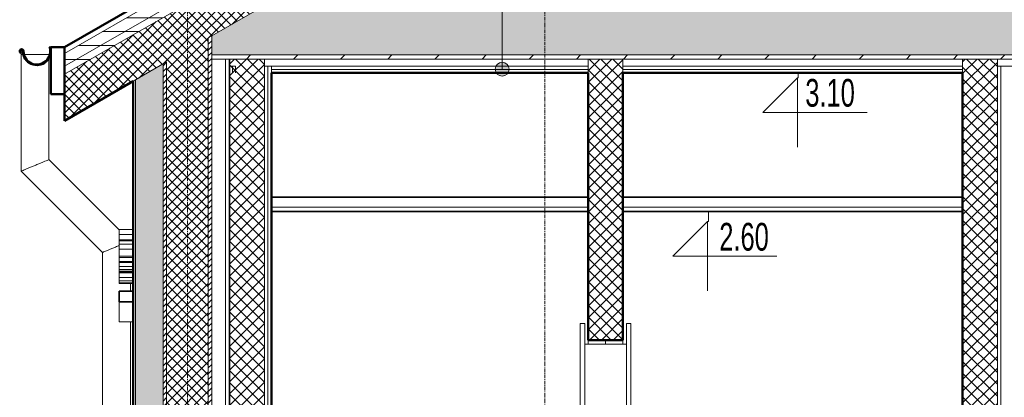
# Model space of a CAD drawing. Header units: millimetres. Extents: x -37728 to 44100, y 631619 to 691915.
# Tile 191 of 256: x -8235 to -4691, y 686958 to 688320. Entities that reach past the tile are written whole.
import ezdxf

# ---------------------------------------------------------------- set-up
doc = ezdxf.new("R2010")
doc.units = ezdxf.units.MM
doc.linetypes.add('Linia siatki', pattern=[2.2225, 1.27, -0.3175, 0.3175, -0.3175])
doc.layers.add('_XREF', color=7, linetype='Continuous')
for name, color, linetype, lineweight in [('A-ANNO-IDEN', 252, 'Continuous', 5), ('A-CLNG', 252, 'Continuous', 5), ('A-DOOR', 252, 'Continuous', 5), ('A-FLOR', 252, 'Continuous', 5), ('A-FLOR-MCUT', 252, 'Continuous', 5), ('A-FLOR-PATT', 252, 'Continuous', 5), ('A-GENM', 252, 'Continuous', 5), ('A-ROOF', 252, 'Continuous', 5), ('A-ROOF-MCUT', 252, 'Continuous', 50), ('A-ROOF-PATT', 252, 'Continuous', 5), ('A-WALL', 252, 'Continuous', 35), ('A-WALL-PATT', 252, 'Continuous', 35), ('G-ANNO-DIMS', 252, 'Continuous', 5), ('P-PIPE', 252, 'Continuous', 5), ('S-GRID', 252, 'Continuous', 5)]:
    doc.layers.add(name, color=color, linetype=linetype, lineweight=lineweight)
doc.styles.add('Arial Narrow_1', font='ARIALN.TTF', dxfattribs={"width": 0.8, "height": 10})
pattern_1 = [(0, (-605.9514, 3277.6592), (2.381, 1.375), [1.587, -3.175]), (120, (-605.9514, 3277.6592), (-2.381285, 1.3745065), [1.588, -3.175]), (60, (-605.9514, 3277.6592), (-0.000285, 2.7495065), [0, -3.175, 1.587, 0])]
pattern_2 = [(45, (-605.9514, 3277.6592), (-1.06066, 1.06066), [])]
pattern_3 = [(45, (-605.9514, 3277.6592), (-1.767767, 1.767767), []), (135, (-605.9514, 3277.6592), (-1.767767, -1.767767), [])]
pattern_4 = [(0, (-605.9514, 3277.659), (0, 5), [])]
pattern_5 = [(45, (-605.9514, 3277.6592), (-2.12132, 2.12132), []), (135, (-605.9514, 3277.6592), (-2.12132, -2.12132), [])]

# ---------------------------------------------------------------- blocks, each defined once
blk = doc.blocks.new('Drz Drzwi pełne x1 ___regulowane - Dd - W - łazienkowe - 87_6 x 203_7 _80 x 200_-9243152-Przekrój')
at = {"layer": 'A-DOOR', "color": 252}
for p, q in [((65669.01, 219.7), (65669.01, 10)), ((65670.61, 219.7), (65669.01, 219.7)), ((65670.61, 10), (65670.61, 219.7)), ((65685.61, 219.7), (65685.61, 10)), ((65687.21, 219.7), (65685.61, 219.7)), ((65687.21, 10), (65687.21, 219.7)), ((65685.61, 212.2), (65670.61, 212.2)), ((65669.01, 10), (65670.61, 10)), ((65685.61, 10), (65687.21, 10))]:
    blk.add_line(p, q, dxfattribs=at)
blk = doc.blocks.new('ARu Rura spustowa okrągła ___FK_04_0 - Na ziemię _φ10_-9230879-Przekrój')
at = {"layer": 'P-PIPE', "color": 252}
for p, q in [((65467.76, 316.69), (65467.76, 274.6)), ((65468.67, 316.69), (65467.76, 316.69)), ((65477.76, 316.69), (65468.87, 316.69)), ((65477.76, 316.13), (65477.76, 316.69)), ((65477.76, 278.75), (65477.76, 315.68)), ((65503.06, 253.45), (65477.76, 278.75)), ((65467.76, 274.6), (65497.06, 245.31)), ((65497.06, 245.31), (65497.06, 20.14)), ((65507.06, 231.32), (65507.06, 234.07)), ((65507.06, 12.79), (65507.06, 220.25)), ((65497.06, 20.14), (65484.57, 16.24)), ((65484.57, 16.24), (65487.55, 6.69)), ((65487.55, 6.69), (65507.06, 12.79))]:
    blk.add_line(p, q, dxfattribs=at)
for points, knots in [([(65467.76, 274.6), (65467.76, 274.61), (65467.88, 274.65), (65468.38, 274.86), (65469.19, 275.19), (65470.06, 275.56), (65470.84, 275.88), (65471.47, 276.14), (65472.11, 276.4), (65472.76, 276.68), (65473.42, 276.95), (65474.06, 277.21), (65474.68, 277.47), (65475.47, 277.8), (65476.34, 278.16), (65477.14, 278.49), (65477.65, 278.7), (65477.76, 278.75), (65477.76, 278.75)], [0, 0, 0, 0, 0.083333, 0.166667, 0.25, 0.333333, 0.375, 0.416667, 0.458333, 0.5, 0.541667, 0.583333, 0.625, 0.666667, 0.75, 0.833333, 0.916667, 1, 1, 1, 1]), ([(65497.06, 245.31), (65497.06, 245.31), (65497.18, 245.35), (65497.68, 245.56), (65498.49, 245.9), (65499.36, 246.26), (65500.14, 246.58), (65500.76, 246.84), (65501.41, 247.11), (65502.06, 247.38), (65502.62, 247.61), (65502.95, 247.74), (65503.07, 247.79)], [0, 0, 0, 0, 0.0833333, 0.1666667, 0.25, 0.3333333, 0.375, 0.4166667, 0.4583333, 0.5, 0.5416667, 0.5643951, 0.5643951, 0.5643951, 0.5643951]), ([(65497.06, 20.14), (65497.06, 20.14), (65497.18, 20.06), (65497.6, 19.75), (65498.08, 19.39), (65498.52, 19.07), (65499.01, 18.71), (65499.56, 18.31), (65500.14, 17.88), (65500.76, 17.42), (65501.41, 16.95), (65501.95, 16.55), (65502.39, 16.23), (65502.82, 15.91), (65503.25, 15.59), (65503.67, 15.29), (65504.08, 14.98), (65504.57, 14.62), (65505.11, 14.22), (65505.61, 13.86), (65506.04, 13.54), (65506.53, 13.18), (65506.95, 12.87), (65507.06, 12.79), (65507.06, 12.79)], [0, 0, 0, 0, 0.083333, 0.166667, 0.208333, 0.25, 0.291667, 0.333333, 0.375, 0.416667, 0.458333, 0.5, 0.520833, 0.541667, 0.583333, 0.604167, 0.625, 0.666667, 0.708333, 0.75, 0.791667, 0.833333, 0.916667, 1, 1, 1, 1])]:
    blk.add_open_spline(points, degree=3, knots=knots, dxfattribs=at)
blk = doc.blocks.new('Rzędne punktów - Znacznik rzędnej-817464-Przekrój')
at = {"layer": 'G-ANNO-DIMS', "color": 252}
for p, q in [((66045.74, 341.5), (66045.74, 366.5)), ((66033.24, 354), (66045.74, 341.5)), ((66033.24, 354), (66070.74, 354))]:
    blk.add_line(p, q, dxfattribs=at)
blk = doc.blocks.new('A$C4e31ac75')
at = {"layer": 'A-ANNO-IDEN'}
h = blk.add_hatch(color=256, dxfattribs=at)
edge = h.paths.add_edge_path()
edge.add_arc((-972.08, 3285.99), 2.5, 0, 360)
at = {"layer": 'A-FLOR-PATT', "lineweight": 5}
h = blk.add_hatch(dxfattribs=at)
h.set_pattern_fill('FP_8', color=256, style=0, pattern_type=2)
h.set_pattern_definition(pattern_1)
h.paths.add_polyline_path([(-534.21, 3291.16), (-297.4, 3291.16), (-340.71, 3316.16), (-1045.19, 3316.16), (-1076.65, 3298), (-1076.65, 3291.16), (-661.35, 3291.16)])
h = blk.add_hatch(dxfattribs=at)
h.set_pattern_fill('FP_17', color=256, style=0, pattern_type=2)
h.set_pattern_definition([(45, (-605.951, 3277.659), (-8.48528, 8.48528), [])])
h.paths.add_polyline_path([(-1076.65, 3289.66), (-295, 3289.66), (-295, 3289.77), (-297.4, 3291.16), (-1076.65, 3291.16)])
at = {"layer": 'A-ROOF-PATT', "lineweight": 5}
h = blk.add_hatch(dxfattribs=at)
h.set_pattern_fill('FP_14', color=256, style=0, pattern_type=2)
h.set_pattern_definition(pattern_4)
h.paths.add_polyline_path([(-256.3, 3287.06), (-256.3, 3291.68), (-692.95, 3543.78), (-1129.6, 3291.68), (-1129.6, 3287.06), (-692.95, 3539.16), (-264.03, 3291.52)])
h = blk.add_hatch(dxfattribs=at)
h.set_pattern_fill('FP_14', color=256, style=0, pattern_type=2)
h.set_pattern_definition(pattern_4)
h.paths.add_polyline_path([(-256.3, 3284.17), (-256.3, 3287.06), (-692.95, 3539.16), (-1129.6, 3287.06), (-1129.6, 3284.17), (-692.95, 3536.27), (-260.85, 3286.8)])
h = blk.add_hatch(dxfattribs=at)
h.set_pattern_fill('FP_10', color=256, style=0, pattern_type=2)
h.set_pattern_definition(pattern_3)
h.paths.add_polyline_path([(-256.3, 3267.43), (-256.3, 3284.17), (-692.95, 3536.27), (-1129.6, 3284.17), (-1129.6, 3267.43), (-692.95, 3519.53), (-279.92, 3281.06)])
at = {"layer": 'A-WALL-PATT', "lineweight": 5}
h = blk.add_hatch(dxfattribs=at)
h.set_pattern_fill('FP_10', color=256, style=0, pattern_type=2)
h.set_pattern_definition(pattern_3)
h.paths.add_polyline_path([(-1077.9, 2999.66), (-1077.9, 3297.28), (-1092.9, 3288.62), (-1092.9, 2999.66)])
h = blk.add_hatch(dxfattribs=at)
h.set_pattern_fill('FP_9', color=256, style=0, pattern_type=2)
h.set_pattern_definition(pattern_2)
h.paths.add_polyline_path([(-1076.65, 2999.66), (-1076.65, 3298), (-1077.9, 3297.28), (-1077.9, 2999.66)])
h = blk.add_hatch(dxfattribs=at)
h.set_pattern_fill('FP_15', color=256, style=0, pattern_type=2)
h.set_pattern_definition(pattern_5)
h.paths.add_polyline_path([(-1057.65, 2984.66), (-1057.65, 3289.66), (-1070.15, 3289.66), (-1070.15, 2984.66), (-1058.68, 2984.66)])
h = blk.add_hatch(dxfattribs=at)
h.set_pattern_fill('FP_15', color=256, style=0, pattern_type=2)
h.set_pattern_definition(pattern_5)
h.paths.add_polyline_path([(-941.15, 3188.36), (-928.65, 3188.36), (-928.65, 3289.66), (-941.15, 3289.66), (-941.15, 3261.27)])
h = blk.add_hatch(dxfattribs=at)
h.set_pattern_fill('FP_15', color=256, style=0, pattern_type=2)
h.set_pattern_definition(pattern_5)
h.paths.add_polyline_path([(-793.83, 2984.66), (-793.83, 3289.66), (-806.33, 3289.66), (-806.33, 2984.66)])
h = blk.add_hatch(dxfattribs=at)
h.set_pattern_fill('FP_8', color=256, style=0, pattern_type=2)
h.set_pattern_definition(pattern_1)
h.paths.add_polyline_path([(-1102.15, 2999.66), (-1094.15, 2999.66), (-1094.15, 3287.89), (-1104.15, 3282.12), (-1104.15, 2999.66), (-1102.95, 2999.66)])
h = blk.add_hatch(dxfattribs=at)
h.set_pattern_fill('FP_9', color=256, style=0, pattern_type=2)
h.set_pattern_definition(pattern_2)
h.paths.add_polyline_path([(-1092.9, 2999.66), (-1092.9, 3288.62), (-1094.15, 3287.89), (-1094.15, 2999.66)])
at = {"layer": 'A-ANNO-IDEN'}
blk.add_line((-972.08, 3285.99), (-972.08, 3424.59), dxfattribs=at)
blk.add_circle((-972.08, 3285.99), 2.5, dxfattribs=at)
at = {"layer": 'A-CLNG', "lineweight": 35}
for p, q in [((-941.15, 3239.86), (-1055.15, 3239.86)), ((-806.33, 3239.86), (-928.65, 3239.86)), ((-1055.15, 3234.66), (-941.15, 3234.66)), ((-928.65, 3234.66), (-806.33, 3234.66))]:
    blk.add_line(p, q, dxfattribs=at)
at = {"layer": 'A-CLNG'}
for p, q in [((-941.15, 3236.26), (-1055.15, 3236.26)), ((-806.33, 3236.26), (-928.65, 3236.26))]:
    blk.add_line(p, q, dxfattribs=at)
at = {"layer": 'A-FLOR', "lineweight": 50}
for p, q in [((-1055.15, 3284.66), (-941.15, 3284.66)), ((-928.65, 3284.66), (-806.33, 3284.66))]:
    blk.add_line(p, q, dxfattribs=at)
at = {"layer": 'A-FLOR-MCUT'}
for p, q in [((-1045.19, 3316.16), (-1076.65, 3298)), ((-1076.65, 3298), (-1076.65, 3289.66)), ((-297.4, 3291.16), (-1076.65, 3291.16)), ((-510.25, 3289.66), (-1076.65, 3289.66)), ((-1070.4, 3289.66), (-1070.4, 3287.16)), ((-1070.15, 3287.16), (-1070.15, 3289.66)), ((-1070.4, 3287.16), (-1070.15, 3287.16)), ((-1055.15, 3287.16), (-1055.15, 3284.66)), ((-941.15, 3287.16), (-1055.15, 3287.16)), ((-941.15, 3285.91), (-1055.15, 3285.91)), ((-806.33, 3287.16), (-928.65, 3287.16)), ((-806.33, 3285.91), (-928.65, 3285.91)), ((-634.75, 3287.16), (-793.83, 3287.16))]:
    blk.add_line(p, q, dxfattribs=at)
at = {"layer": 'A-GENM'}
for p, q in [((-1109.95, 3226.39), (-1109.95, 3228.27)), ((-1104.95, 3228.27), (-1109.95, 3228.27)), ((-1109.95, 3224.51), (-1109.95, 3226.39)), ((-1104.95, 3226.39), (-1109.95, 3226.39)), ((-1109.95, 3224.12), (-1109.95, 3224.51)), ((-1104.95, 3224.51), (-1109.95, 3224.51)), ((-1109.95, 3222.97), (-1109.95, 3224.12)), ((-1104.95, 3224.12), (-1109.95, 3224.12)), ((-1109.95, 3221.13), (-1109.95, 3222.97)), ((-1104.95, 3222.97), (-1109.95, 3222.97)), ((-1109.95, 3218.66), (-1109.95, 3221.13)), ((-1104.95, 3221.13), (-1109.95, 3221.13)), ((-1109.95, 3218.15), (-1109.95, 3218.66)), ((-1104.95, 3218.66), (-1109.95, 3218.66)), ((-1109.95, 3216.74), (-1109.95, 3218.15)), ((-1104.95, 3218.15), (-1109.95, 3218.15)), ((-1109.95, 3216.5), (-1109.95, 3216.74)), ((-1104.95, 3216.74), (-1109.95, 3216.74)), ((-1109.95, 3216.27), (-1109.95, 3216.5)), ((-1109.95, 3216.5), (-1104.95, 3216.5)), ((-1109.95, 3214.88), (-1109.95, 3216.27)), ((-1104.95, 3216.27), (-1109.95, 3216.27)), ((-1109.95, 3213.84), (-1109.95, 3214.88)), ((-1104.95, 3214.88), (-1109.95, 3214.88)), ((-1109.95, 3213.19), (-1109.95, 3213.84)), ((-1104.95, 3213.84), (-1109.95, 3213.84)), ((-1109.95, 3212.97), (-1109.95, 3213.19)), ((-1104.95, 3213.19), (-1109.95, 3213.19)), ((-1109.95, 3212.61), (-1109.95, 3212.97)), ((-1104.95, 3212.97), (-1109.95, 3212.97)), ((-1109.95, 3210.89), (-1109.95, 3212.61)), ((-1104.95, 3212.61), (-1109.95, 3212.61)), ((-1109.95, 3209.77), (-1109.95, 3210.89)), ((-1104.95, 3210.89), (-1109.95, 3210.89)), ((-1109.95, 3208.99), (-1109.95, 3209.77)), ((-1104.95, 3209.77), (-1109.95, 3209.77)), ((-1109.95, 3208.73), (-1109.95, 3208.99)), ((-1104.95, 3208.99), (-1109.95, 3208.99)), ((-1104.95, 3208.73), (-1109.95, 3208.73)), ((-1109.95, 3194.91), (-1109.95, 3202.15)), ((-1104.95, 3194.91), (-1109.95, 3194.91))]:
    blk.add_line(p, q, dxfattribs=at)
at = {"layer": 'A-GENM', "lineweight": 35}
for p, q in [((-1109.95, 3205.98), (-1109.95, 3202.15)), ((-1104.95, 3205.98), (-1109.95, 3205.98)), ((-1104.95, 3202.15), (-1104.95, 3205.98)), ((-1109.95, 3202.15), (-1104.95, 3202.15))]:
    blk.add_line(p, q, dxfattribs=at)
at = {"layer": 'A-ROOF', "lineweight": 50}
for p, q in [((-692.95, 3546.09), (-1129.6, 3293.99)), ((-1129.6, 3267.43), (-1104.95, 3281.66)), ((-1129.6, 3276.99), (-1129.6, 3267.43))]:
    blk.add_line(p, q, dxfattribs=at)
at = {"layer": 'A-ROOF'}
for p, q in [((-692.95, 3543.78), (-1129.6, 3291.68)), ((-692.95, 3539.16), (-1129.6, 3287.06)), ((-1129.6, 3284.17), (-692.95, 3536.27)), ((-1077.9, 3297.28), (-1076.65, 3298))]:
    blk.add_line(p, q, dxfattribs=at)
at = {"layer": 'A-ROOF-MCUT'}
for p, q in [((-1134.83, 3293.99), (-1135.03, 3293.99)), ((-1129.6, 3293.99), (-1134.6, 3293.99)), ((-1134.6, 3293.99), (-1134.6, 3276.99)), ((-1129.6, 3276.99), (-1129.6, 3293.99)), ((-1145.1, 3291.79), (-1145.1, 3291.99)), ((-1134.6, 3276.99), (-1129.6, 3276.99))]:
    blk.add_line(p, q, dxfattribs=at)
for centre, radius, start, end in [((-1145.1, 3292.49), 0.695, 0, 270), ((-1145.1, 3292.49), 0.5, 0, 270), ((-1139.6, 3292.49), 5, 180, 17.4576), ((-1139.6, 3292.49), 4.8, 180, 18.1904)]:
    blk.add_arc(centre, radius, start, end, dxfattribs=at)
at = {"layer": 'A-WALL', "lineweight": 5}
for p, q in [((-1077.9, 3297.28), (-1077.9, 2985.66)), ((-1076.65, 3289.66), (-1076.65, 2985.66)), ((-1071.65, 3289.66), (-1071.65, 2985.66)), ((-1057.65, 3289.66), (-1057.65, 2984.66)), ((-941.15, 3284.66), (-941.15, 3289.66)), ((-928.65, 3284.66), (-928.65, 3289.66)), ((-806.33, 3284.66), (-806.33, 3289.66)), ((-793.83, 3289.66), (-793.83, 2984.66)), ((-1092.9, 3288.62), (-1104.95, 3281.66)), ((-1094.15, 2904.66), (-1094.15, 3287.89)), ((-1092.9, 3288.62), (-1092.9, 2985.66)), ((-1070.4, 3287.16), (-1070.4, 2985.66)), ((-1070.15, 2984.66), (-1070.15, 3287.16)), ((-1068.15, 3287.16), (-1070.15, 3287.16)), ((-1069.15, 3284.66), (-1069.15, 3287.16)), ((-1068.15, 3284.66), (-1068.15, 3287.16)), ((-1055.15, 3287.16), (-1057.65, 3287.16)), ((-1056.4, 3287.16), (-1056.4, 2984.66)), ((-792.58, 3287.16), (-792.58, 2984.66)), ((-1104.15, 3282.12), (-1104.15, 2999.66)), ((-941.15, 3186.86), (-941.15, 3188.36)), ((-934.9, 3188.36), (-934.9, 3186.86)), ((-928.65, 3188.36), (-928.65, 3186.86))]:
    blk.add_line(p, q, dxfattribs=at)
at = {"layer": 'A-WALL', "lineweight": 50}
for p, q in [((-1055.15, 2984.66), (-1055.15, 3284.66)), ((-941.15, 3284.66), (-941.15, 3188.36)), ((-928.65, 3188.36), (-928.65, 3284.66)), ((-806.33, 3284.66), (-806.33, 2984.66)), ((-1104.95, 3281.66), (-1104.95, 2999.66)), ((-941.15, 3188.36), (-928.65, 3188.36))]:
    blk.add_line(p, q, dxfattribs=at)
at = {"layer": 'G-ANNO-DIMS'}
for p, q in [((-865.5, 3282.94), (-865.76, 3282.94)), ((-865.5, 3284.66), (-865.5, 3282.94)), ((-897.8, 3234.66), (-897.8, 3231.11)), ((-897.8, 3231.11), (-898.19, 3231.11))]:
    blk.add_line(p, q, dxfattribs=at)
at = {"layer": 'S-GRID', "linetype": 'Linia siatki'}
for p, q in [((-1085.4, 2696.79), (-1085.4, 3618.35)), ((-956.73, 2696.79), (-956.73, 3618.35))]:
    blk.add_line(p, q, dxfattribs=at)
at = {"layer": 'A-DOOR'}
blk.add_blockref('Drz Drzwi pełne x1 ___regulowane - Dd - W - łazienkowe - 87_6 x 203_7 _80 x 200_-9243152-Przekrój', (-66613.01, 2974.66), dxfattribs=at)
at = {"layer": 'G-ANNO-DIMS', "extrusion": (0, 0, -1), "rotation": 180}
for p in [(66911.5, 3624.44), (66943.93, 3572.61)]:
    blk.add_blockref('Rzędne punktów - Znacznik rzędnej-817464-Przekrój', p, dxfattribs=at)
at = {"layer": 'P-PIPE'}
blk.add_blockref('ARu Rura spustowa okrągła ___FK_04_0 - Na ziemię _φ10_-9230879-Przekrój', (-66613.01, 2974.66), dxfattribs=at)
at = {"layer": 'G-ANNO-DIMS', "char_height": 10, "width": 21.4907, "attachment_point": 1, "line_spacing_factor": 0.974696, "style": 'Arial Narrow_1'}
for s, insert in [('3.10', (-862.97, 3282.5)), ('2.60', (-893.94, 3230.61))]:
    blk.add_mtext(s, dxfattribs=dict(at, insert=insert))

msp = doc.modelspace()

# ---------------------------------------------------------------- block references
at = {"layer": '_XREF', "xscale": 10, "yscale": 10, "zscale": 10}
msp.add_blockref('A$C4e31ac75', (3222.8, 655281.1), dxfattribs=at)

doc.saveas('drawing.dxf')
